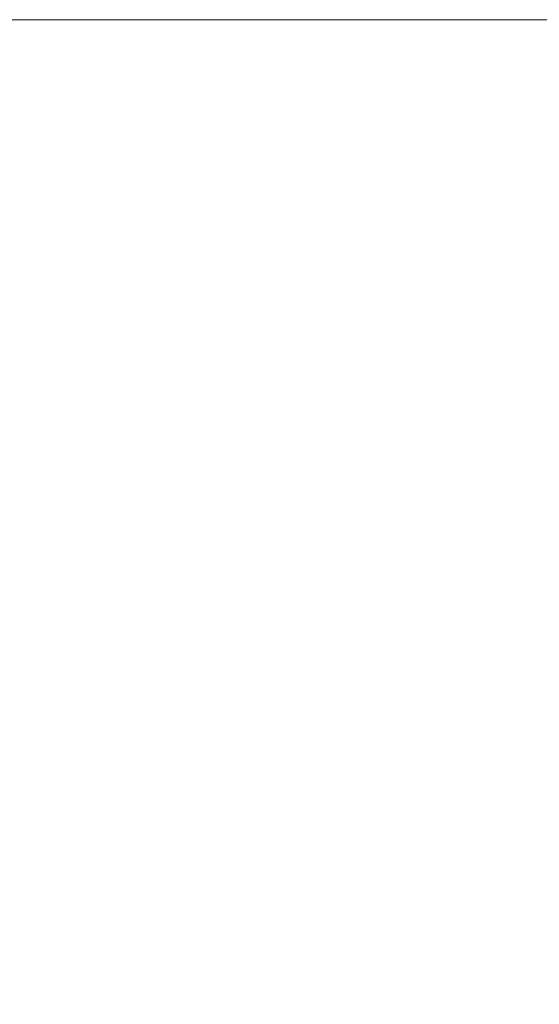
# Model space of a CAD drawing. Extents: x -24 to 2086, y -25 to 290.
# Tile 3 of 6: x 194 to 277, y 133 to 290. Entities that reach past the tile are written whole.
import ezdxf

# ---------------------------------------------------------------- set-up
doc = ezdxf.new("R2010")
doc.units = 0
doc.header["$MEASUREMENT"] = 0
doc.layers.add('B_ANNO_NOPLOT', color=47, linetype='Continuous', lineweight=18, plot=False)

# ---------------------------------------------------------------- blocks, each defined once
blk = doc.blocks.new('*U32')
at = {"layer": 'B_ANNO_NOPLOT', "flags": 128}
blk.add_lwpolyline([(0, -1073.1956), (0, -758.1956), (404.9096, -758.1956), (404.9096, -774.6267), (472.5, -774.6267), (472.5, -1022.5711), (395.7134, -1022.5711), (395.7134, -1073.1956)], close=True, dxfattribs=at)
blk = doc.blocks.new('INS_G54DET_BASE')
at = {"layer": 'B_ANNO_NOPLOT', "flags": 128}
blk.add_lwpolyline([(0, 0), (0, 315), (404.91, 315), (404.91, 298.57), (472.5, 298.57), (472.5, 50.62), (395.71, 50.62), (395.71, 0)], close=True, dxfattribs=at)

msp = doc.modelspace()

# ---------------------------------------------------------------- block references
msp.add_blockref('*U32', (-24.4, 1048.41))

# ---------------------------------------------------------------- next in the draw order: block references
msp.add_blockref('INS_G54DET_BASE', (-24.4, -24.79))

doc.saveas('drawing.dxf')
